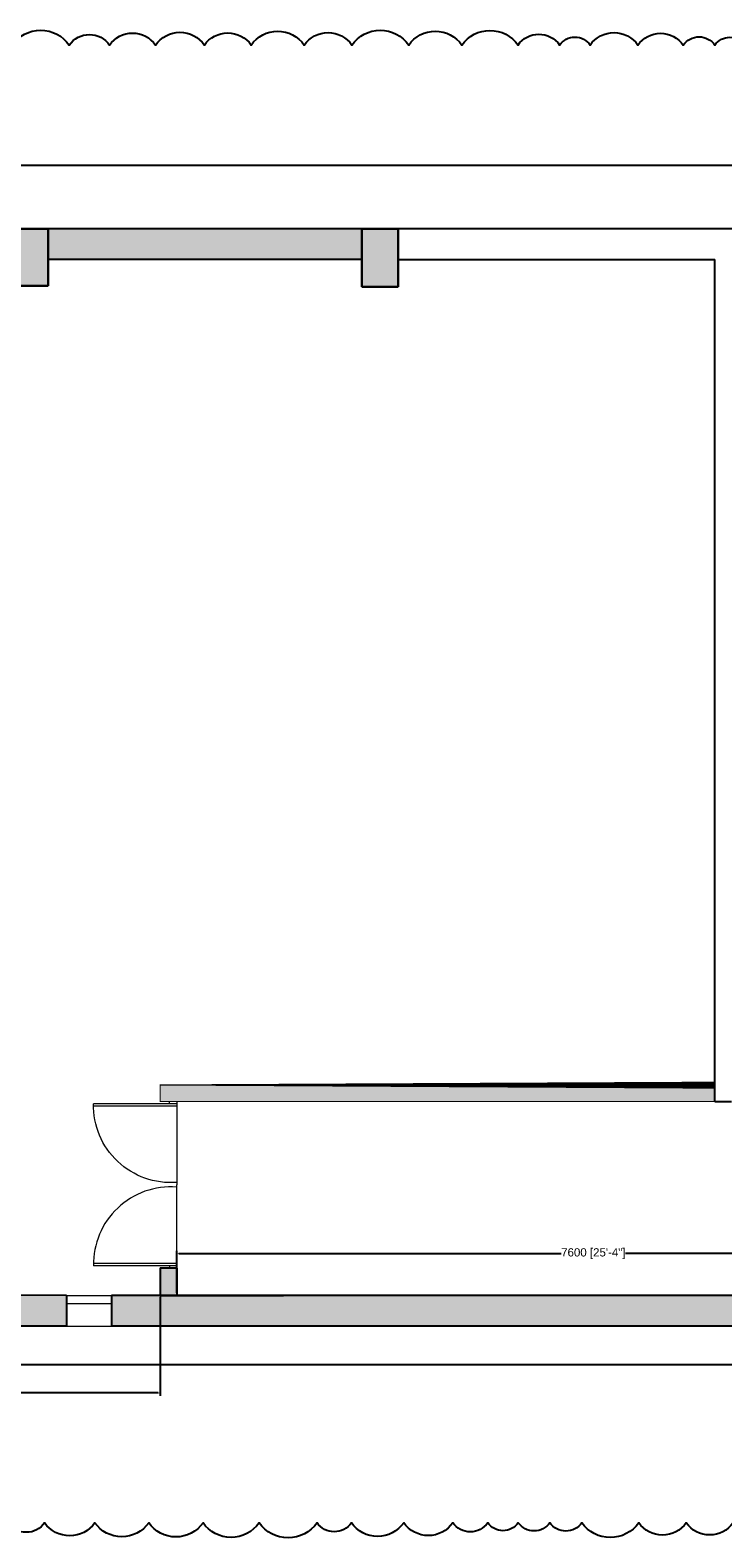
# Model space of a CAD drawing. Header units: millimetres. Extents: x 2985995 to 3127507, y -509231 to -458405.
# Tile 19 of 100: x 3014314 to 3020632, y -495809 to -482056. Entities that reach past the tile are written whole.
import ezdxf

# ---------------------------------------------------------------- set-up
doc = ezdxf.new("R2010")
doc.units = ezdxf.units.MM
doc.header["$LTSCALE"] = 1000
doc.header["$MEASUREMENT"] = 0
doc.header["$PDMODE"] = 3
doc.header["$PDSIZE"] = -1
doc.layers.get('0').update_dxf_attribs({"linetype": 'CONTINUOUS'})
doc.layers.get('Defpoints').update_dxf_attribs({"linetype": 'CONTINUOUS'})
for name, color, linetype, lineweight in [('A-COLUMN', 7, 'CONTINUOUS', 30), ('A-Column Hatch', 252, 'CONTINUOUS', 9), ('A-Door', 14, 'CONTINUOUS', 15), ('A-Glazing', 151, 'CONTINUOUS', 5), ('A-Wall Elevation', 7, 'CONTINUOUS', 15), ('A-Wall Hatch', 252, 'CONTINUOUS', 5), ('WALL', 1, 'CONTINUOUS', 5)]:
    doc.layers.add(name, color=color, linetype=linetype, lineweight=lineweight)
for name, color, linetype in [('A-Wall Full', 201, 'CONTINUOUS'), ('ELECTRICAL', 7, 'CONTINUOUS'), ('Equipment', 5, 'CONTINUOUS'), ('Equipment Name', 7, 'CONTINUOUS')]:
    doc.layers.add(name, color=color, linetype=linetype)
doc.styles.get("Standard").update_dxf_attribs({"font": 'arial.ttf'})
doc.dimstyles.new('TFS-Dim', dxfattribs={"dimtxt": 75, "dimasz": 20, "dimexe": 25, "dimexo": 25, "dimgap": 5, "dimtad": 0, "dimdec": 0, "dimzin": 0, "dimdsep": 46, "dimtxsty": 'Standard', "dimcen": 0.09, "dimclrd": 8, "dimclre": 8, "dimadec": 0, "dimazin": 0, "dimtfac": 1, "dimtdec": 0, "dimtofl": 0, "dimtmove": 0, "dimatfit": 3, "dimldrblk": 'DOT', "dimfxl": 1, "dimtolj": 1, "dimtzin": 0, "dimlwd": -1, "dimlwe": -1, "dimarcsym": 0})

# ---------------------------------------------------------------- blocks, each defined once
blk = doc.blocks.new('DOOR-900')
for p, q in [((25, 0), (25, 899.9999999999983)), ((50.59999999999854, 0), (50.59999718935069, 899.5205261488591)), ((25, 76.80000000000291), (0, 76.80000000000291)), ((-1.4210854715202e-14, 0), (900.0000000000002, 8.991918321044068e-12)), ((25, 0), (25, 76.80000000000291))]:
    blk.add_line(p, q)
blk.add_arc((38.38698032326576, 61.25437030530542), 838.8524557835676, 355.8124419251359, 90.91440399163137)
blk = doc.blocks.new('*D545')
at = {"layer": 'Defpoints', "color": 0, "transparency": 16777216}
for p in [(3012236.677412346, -493586.4091665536), (3015500.808137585, -493586.4091665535), (3015500.808137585, -494487.8951052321)]:
    blk.add_point(p, dxfattribs=at)
at = {"layer": 'Equipment Name', "color": 8, "transparency": 16777216}
for p, q in [((3012236.677412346, -493611.4091665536), (3012236.677412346, -494512.8951052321)), ((3015500.808137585, -493611.4091665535), (3015500.808137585, -494512.8951052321)), ((3012256.677412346, -494487.8951052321), (3013546.553143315, -494487.8951052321)), ((3015480.808137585, -494487.8951052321), (3014190.932406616, -494487.8951052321))]:
    blk.add_line(p, q, dxfattribs=at)
for points in [[(3012256.677412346, -494484.5617718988), (3012256.677412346, -494491.2284385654), (3012236.677412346, -494487.8951052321)], [(3015480.808137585, -494484.5617718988), (3015480.808137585, -494491.2284385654), (3015500.808137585, -494487.8951052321)]]:
    blk.add_solid(points, dxfattribs=at)
at = {"layer": 'Equipment Name', "color": 0, "transparency": 16777216, "insert": (3013868.742774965, -494487.8951052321), "char_height": 75, "attachment_point": 5}
blk.add_mtext('\\A1;3264 [10\'-11"]', dxfattribs=at)
blk = doc.blocks.new('_Dot')
at = {"color": 0, "linetype": 'ByBlock', "lineweight": -2}
blk.add_line((-0.5, 0), (-1, 0), dxfattribs=at)
at = {"color": 0, "linetype": 'ByBlock', "const_width": 0.5}
blk.add_lwpolyline([(-0.25, 0, 1), (0.25, 0, 1)], format="xyb", close=True, dxfattribs=at)
blk = doc.blocks.new('*D671')
at = {"layer": 'Defpoints', "color": 0, "transparency": 16777216}
for p in [(3015650.808137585, -493216.4128804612), (3015650.808137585, -493598.1658760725, 8.366090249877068e-09), (3023250.803341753, -493598.1658760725, 1.673218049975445e-08)]:
    blk.add_point(p, dxfattribs=at)
at = {"layer": 'ELECTRICAL', "color": 8, "transparency": 16777216}
for p, q in [((3015650.808137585, -493573.1658760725), (3015650.808137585, -493191.4128804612)), ((3023250.803341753, -493573.1658760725), (3023250.803341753, -493191.4128804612)), ((3015670.808137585, -493216.4128804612), (3019158.032888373, -493216.4128804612)), ((3023230.803341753, -493216.4128804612), (3019743.578590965, -493216.4128804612))]:
    blk.add_line(p, q, dxfattribs=at)
for points in [[(3015670.808137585, -493213.0795471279), (3015670.808137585, -493219.7462137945), (3015650.808137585, -493216.4128804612)], [(3023230.803341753, -493213.0795471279), (3023230.803341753, -493219.7462137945), (3023250.803341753, -493216.4128804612)]]:
    blk.add_solid(points, dxfattribs=at)
at = {"layer": 'ELECTRICAL', "color": 0, "transparency": 16777216, "insert": (3019450.805739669, -493216.4128804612), "char_height": 75, "attachment_point": 5}
blk.add_mtext('\\A1;7600 [25\'-4"]', dxfattribs=at)

msp = doc.modelspace()

# ---------------------------------------------------------------- hatches: boundary and pattern name
at = {"layer": 'A-Column Hatch'}
h = msp.add_hatch(color=256, dxfattribs=at)
h.dxf.hatch_style = 1
h.paths.add_polyline_path([(2995164.915119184, -483950.1759773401), (2994853.788135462, -484261.3029610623), (2995108.346576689, -484515.8614022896), (2995419.473560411, -484204.7344185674)])
h.paths.add_polyline_path([(2993248.655742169, -491579.858146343), (2992711.254588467, -492117.2593000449), (2993255.72680998, -492661.7315215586), (2993793.127963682, -492124.3303678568)])
h.paths.add_polyline_path([(3001005.617131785, -483384.490552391), (3000142.946858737, -484247.1608254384), (3000906.622182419, -485010.8361491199), (3001769.292455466, -484148.1658760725)])
h.paths.add_polyline_path([(3004859.292455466, -483868.1658760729), (3004499.292455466, -483868.1658760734), (3004499.292455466, -484388.165876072), (3004859.292455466, -484388.1658760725)])
h.paths.add_polyline_path([(3008059.292455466, -483868.1658760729), (3007699.292455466, -483868.1658760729), (3007699.292455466, -484388.1658760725), (3008059.292455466, -484388.1658760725)])
h.paths.add_polyline_path([(3011269.292455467, -483868.1658760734), (3010909.292455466, -483868.1658760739), (3010909.292455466, -484388.1658760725), (3011269.292455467, -484388.1658760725)])
h.paths.add_polyline_path([(3014479.292455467, -483868.1658760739), (3014149.292455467, -483868.1658760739), (3014149.292455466, -484388.1658760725), (3014479.292455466, -484388.165876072)])
h.paths.add_polyline_path([(3017669.292455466, -483868.165876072), (3017339.292455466, -483868.165876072), (3017339.292455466, -484398.1658760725), (3017669.292455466, -484398.1658760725)])
at = {"layer": 'A-Wall Hatch'}
h = msp.add_hatch(color=256, dxfattribs=at)
h.dxf.hatch_style = 1
h.paths.add_polyline_path([(3014479.292455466, -483867.8611940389), (3014479.292455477, -484148.1658763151), (3017339.292455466, -484148.1658763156), (3017339.292455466, -483868.1658760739)])
h = msp.add_hatch(color=256, dxfattribs=at)
h.dxf.hatch_style = 1
h.paths.add_polyline_path([(3015500.808137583, -491828.1658762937), (3015500.808137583, -491678.1658762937), (3020559.292455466, -491678.1658762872), (3020559.292455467, -491828.1658762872)])
h = msp.add_hatch(color=256, dxfattribs=at)
h.dxf.hatch_style = 1
h.paths.add_polyline_path([(3015650.808137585, -493598.1658760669), (3015650.808137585, -493348.1658760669), (3015500.808137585, -493348.1658760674), (3015500.808137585, -493598.1658760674), (3016159.292455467, -493598.1658760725), (3015056.148602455, -493598.1658760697), (3015056.148602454, -493878.1658760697), (3042399.292455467, -493878.1658760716), (3042399.292455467, -493118.1658760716), (3042119.292455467, -493118.165876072), (3042119.292455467, -493598.1658760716), (3038239.292455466, -493598.1658760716), (3038239.292455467, -493118.1658760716), (3038089.292455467, -493118.1658760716), (3038089.292455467, -493598.1658760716), (3029899.292455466, -493598.165876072), (3029899.292455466, -493118.165876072), (3029749.292455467, -493118.165876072), (3029749.292455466, -493598.165876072)])
h = msp.add_hatch(color=256, dxfattribs=at)
h.dxf.hatch_style = 1
h.paths.add_polyline_path([(3009497.005192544, -493575.2264851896), (3009497.005192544, -493875.8220186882), (3014646.148602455, -493878.1693240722), (3014646.148602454, -493598.1693240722)])

# ---------------------------------------------------------------- linework, layer by layer
at = {"layer": 'A-COLUMN'}
for p, q in [((3014479.292455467, -483868.1658760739, 8.366090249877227e-09), (3014149.292455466, -483868.1658760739, 8.366090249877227e-09)), ((3014479.292455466, -483868.1658760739, 8.366090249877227e-09), (3014479.292455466, -484388.165876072, 8.366090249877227e-09)), ((3017669.292455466, -483868.165876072, 8.366090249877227e-09), (3017339.292455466, -483868.165876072, 8.366090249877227e-09)), ((3017339.292455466, -483868.165876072, 8.366090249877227e-09), (3017339.292455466, -484398.1658760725, 8.366090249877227e-09)), ((3017669.292455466, -484398.1658760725, 8.366090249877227e-09), (3017669.292455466, -483868.165876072, 8.366090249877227e-09)), ((3014479.292455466, -484388.165876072, 8.366090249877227e-09), (3014149.292455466, -484388.1658760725, 8.366090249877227e-09)), ((3017339.292455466, -484398.1658760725, 8.366090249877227e-09), (3017669.292455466, -484398.1658760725, 8.366090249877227e-09))]:
    msp.add_line(p, q, dxfattribs=at)
at = {"layer": 'A-Glazing', "const_width": 10, "elevation": 8.366090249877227e-09}
msp.add_lwpolyline([(3014646.148602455, -493673.1658760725), (3015056.148602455, -493673.1658760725)], dxfattribs=at)
at = {"layer": 'A-Wall Elevation', "elevation": 8.366090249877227e-09}
for points in [[(3014646.148602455, -493598.1658760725), (3015056.148602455, -493598.1658760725)], [(3014645.502993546, -493878.1658758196), (3015055.502993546, -493878.1658758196)]]:
    msp.add_lwpolyline(points, dxfattribs=at)
at = {"layer": 'A-Wall Full'}
for p, q in [((3017339.292455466, -483868.1658760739, 8.366090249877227e-09), (3014479.292455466, -483868.1658760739, 8.366090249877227e-09)), ((3025449.292455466, -483868.165876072, 8.366090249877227e-09), (3017669.292455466, -483868.1658760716, 8.366090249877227e-09)), ((3017339.292455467, -484148.165876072, 8.366090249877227e-09), (3014479.292455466, -484148.1658760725, 8.366090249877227e-09)), ((3017669.292455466, -484148.1658760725, 8.366090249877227e-09), (3020559.292455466, -484148.165876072, 8.366090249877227e-09)), ((3020559.292455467, -491828.165876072, 8.366090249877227e-09), (3020559.292455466, -484148.165876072, 8.366090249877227e-09)), ((3020559.292455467, -491828.165876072, 8.366090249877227e-09), (3020709.292455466, -491828.165876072, 8.366090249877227e-09)), ((3015500.808137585, -493348.1658760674, 8.366090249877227e-09), (3015500.808137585, -493598.1658760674, 8.366090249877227e-09)), ((3015650.808137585, -493348.1658760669, 8.366090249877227e-09), (3015500.808137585, -493348.1658760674, 8.366090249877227e-09)), ((3015650.808137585, -493348.1658760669, 8.366090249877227e-09), (3015650.808137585, -493598.1658760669, 8.366090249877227e-09)), ((3014646.148602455, -493598.1658760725, 8.366090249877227e-09), (3009496.406688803, -493574.9257481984, 8.366090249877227e-09)), ((3014646.148602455, -493598.1658760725, 8.366090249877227e-09), (3014646.148602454, -493878.1658760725, 8.366090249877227e-09)), ((3015056.148602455, -493598.1658760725, 8.366090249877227e-09), (3015056.148602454, -493878.165876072, 8.366090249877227e-09)), ((3016626.148602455, -493598.1658760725, 8.366090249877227e-09), (3015056.148602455, -493598.1658760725, 8.366090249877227e-09)), ((3015500.808137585, -493598.1658760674, 8.366090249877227e-09), (3016626.148602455, -493598.1658760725, 8.366090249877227e-09)), ((3029749.292455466, -493598.165876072, 8.366090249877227e-09), (3015650.808137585, -493598.1658760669, 8.366090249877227e-09)), ((3014646.148602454, -493878.1658760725, 8.366090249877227e-09), (3009497.005192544, -493875.5242519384, 8.366090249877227e-09)), ((3042399.292455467, -493878.1658760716, 8.366090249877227e-09), (3015056.148602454, -493878.165876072, 8.366090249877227e-09))]:
    msp.add_line(p, q, dxfattribs=at)
at = {"layer": 'Equipment'}
for points in [[(3014149.594883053, -482191.7933176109, -0.52056705), (3014670.810333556, -482191.7933176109, -0.52056705), (3015038.269464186, -482191.7933176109, -0.52056705), (3015457.528678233, -482191.7933176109, -0.52056705), (3015903.261681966, -482191.7933176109, -0.52056705), (3016330.097624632, -482191.7933176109, -0.52056705), (3016813.730548, -482191.7933176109, -0.52056705), (3017248.419920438, -482191.7933176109, -0.52056705), (3017767.006709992, -482191.7933176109, -0.52056705), (3018251.75457624, -482191.7933176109, -0.52056705), (3018764.050483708, -482191.7933176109, -0.52056705), (3019143.562391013, -482191.7933176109, -0.52056705), (3019421.207582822, -482191.7933176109, -0.52056705), (3019857.044451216, -482191.7933176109, -0.52056705), (3020271.331182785, -482191.7933176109, -0.52056705), (3020558.80740378, -482191.7933176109, -0.52056705), (3020831.618463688, -482191.7933176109, -0.52056705)], [(3020725.572717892, -495671.8712599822, -0.52056705), (3020297.621832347, -495671.8712599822, -0.52056705), (3019864.267136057, -495671.8712599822, -0.52056705), (3019345.778005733, -495671.8712599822, -0.52056705), (3019054.021055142, -495671.8712599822, -0.52056705), (3018766.154197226, -495671.8712599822, -0.52056705), (3018486.946457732, -495671.8712599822, -0.52056705), (3018169.895766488, -495671.8712599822, -0.52056705), (3017721.355059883, -495671.8712599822, -0.52056705), (3017244.078124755, -495671.8712599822, -0.52056705), (3016930.510612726, -495671.8712599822, -0.52056705), (3016402.817099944, -495671.8712599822, -0.52056705), (3015891.343157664, -495671.8712599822, -0.52056705), (3015395.193576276, -495671.8712599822, -0.52056705), (3014904.464082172, -495671.8712599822, -0.52056705), (3014446.564365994, -495671.8712599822, -0.52056705), (3014111.828652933, -495671.8712599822, -0.52056705)]]:
    msp.add_lwpolyline(points, format="xyb", dxfattribs=at)
msp.add_lwpolyline([(2989383.637444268, -483288.6901206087), (3044663.224236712, -483288.6901206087), (3044663.224236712, -494230.4927821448), (2989383.637444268, -494230.4927821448)], close=True, dxfattribs=at)
at = {"layer": 'WALL', "const_width": 10, "elevation": 8.366090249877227e-09}
for points in [[(3014479.292455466, -483867.8611940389), (3014479.292455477, -484148.1658763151), (3017339.292455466, -484148.1658763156), (3017339.292455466, -483868.1658760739), (3014479.292455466, -483867.8611940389)], [(3015500.808137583, -491828.1658762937), (3015500.808137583, -491678.1658762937), (3020559.292455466, -491678.1658762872), (3020559.292455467, -491828.1658762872), (3015500.808137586, -491828.1658762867)], [(3015056.148602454, -493598.1658760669), (3015056.148602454, -493878.165876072), (3042399.292455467, -493878.1658760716), (3042399.292455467, -493118.1658760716), (3042131.792455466, -493103.3047649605), (3042131.792455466, -493598.1658760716), (3029899.292455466, -493598.165876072), (3029899.292455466, -493118.165876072), (3029749.292455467, -493118.165876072), (3029749.292455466, -493598.165876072), (3015650.808137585, -493598.1658760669), (3015650.808137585, -493348.1658760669), (3015500.808137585, -493348.1658760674), (3015500.808137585, -493598.1658760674), (3015056.148602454, -493598.1658760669)], [(3009496.406688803, -493574.9257481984), (3009496.406688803, -493875.5242519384), (3014646.148602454, -493878.1658760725), (3014647.538146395, -493598.1727720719), (3009497.005192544, -493574.9287184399)]]:
    msp.add_lwpolyline(points, dxfattribs=at)

# ---------------------------------------------------------------- block references
at = {"layer": 'A-Door'}
for p, xscale, yscale, zscale, rotation in [((3015650.808137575, -491828.1658762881, 8.366090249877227e-09), -0.844444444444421, 0.8444444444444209, 0.8444444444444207, 90.00000000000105), ((3015650.808137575, -493348.1658762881, 8.366090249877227e-09), 0.844444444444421, 0.844444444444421, 0.844444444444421, 90.0000000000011)]:
    msp.add_blockref('DOOR-900', p, dxfattribs=dict(at, xscale=xscale, yscale=yscale, zscale=zscale, rotation=rotation))

# ---------------------------------------------------------------- dimensions: what is measured, and where the dimension line sits
at = {"layer": 'ELECTRICAL'}
dim = msp.add_linear_dim(base=(3015650.808137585, -493216.4128804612), p1=(3023250.803341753, -493598.1658760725, 1.673218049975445e-08), p2=(3015650.808137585, -493598.1658760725, 8.366090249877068e-09), dimstyle='TFS-Dim', dxfattribs=at)
dim.commit()
dim.dimension.update_dxf_attribs({"geometry": '*D671', "text_midpoint": (3019450.805739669, -493216.4128804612)})
at = {"layer": 'Equipment Name'}
dim = msp.add_aligned_dim(p1=(3012236.677412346, -493586.4091665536, 8.366090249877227e-09), p2=(3015500.808137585, -493586.4091665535, 8.366090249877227e-09), distance=-901.4859386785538, dimstyle='TFS-Dim', dxfattribs=at)
dim.commit()
dim.dimension.update_dxf_attribs({"geometry": '*D545', "text_midpoint": (3013868.742774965, -494487.8951052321, 8.366090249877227e-09)})

doc.saveas('drawing.dxf')
